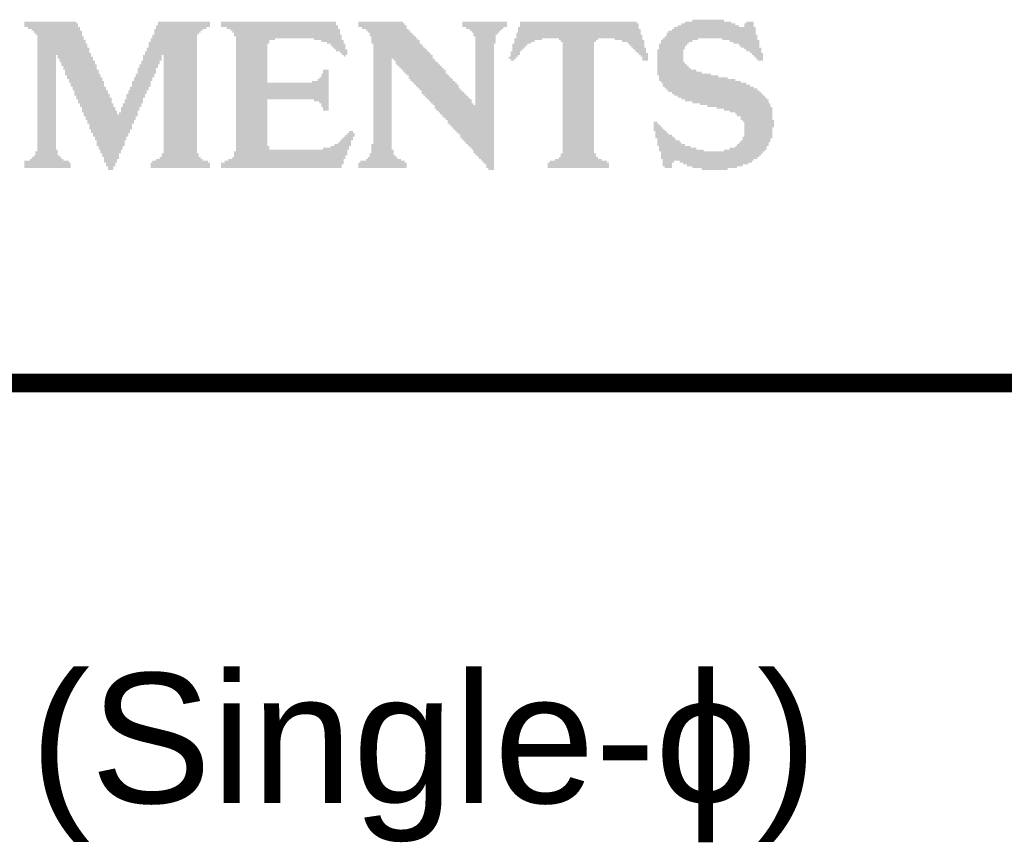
# Model space of a CAD drawing. Header units: inches. Extents: x -0.5 to 14.5, y -1.3 to 8.2.
# Tile 188 of 196: x 12.975 to 13.505, y 0.12 to 0.566. Entities that reach past the tile are written whole.
import ezdxf

# ---------------------------------------------------------------- set-up
doc = ezdxf.new("R2010")
doc.units = ezdxf.units.IN
doc.header["$MEASUREMENT"] = 0
doc.layers.add('M9 Title Sheet', color=56, linetype='Continuous')
doc.styles.add('Arial', font='txt', dxfattribs={"height": 0.2})

msp = doc.modelspace()

# ---------------------------------------------------------------- hatches: boundary and pattern name
at = {"layer": 'M9 Title Sheet'}
for points in [[(13.0775, 0.56425), (13.0775, 0.56325), (13.0775, 0.56225), (13.0755, 0.56225), (13.0755, 0.56125), (13.0735, 0.56125), (13.0735, 0.56025), (13.0725, 0.56025), (13.0725, 0.55925), (13.0715, 0.55925), (13.0715, 0.55825), (13.0705, 0.55825), (13.0705, 0.55725), (13.0705, 0.55625), (13.0705, 0.55525), (13.0705, 0.55425), (13.0705, 0.55325), (13.0705, 0.55225), (13.0705, 0.55125), (13.0705, 0.55025), (13.0705, 0.54925), (13.0705, 0.54825), (13.0705, 0.54725), (13.0705, 0.54625), (13.0705, 0.54525), (13.0705, 0.54425), (13.0705, 0.54325), (13.0705, 0.54225), (13.0705, 0.54125), (13.0705, 0.54025), (13.0705, 0.53925), (13.0705, 0.53825), (13.0705, 0.53725), (13.0705, 0.53625), (13.0705, 0.53525), (13.0705, 0.53425), (13.0705, 0.53325), (13.0705, 0.53225), (13.0705, 0.53125), (13.0705, 0.53025), (13.0705, 0.52925), (13.0705, 0.52825), (13.0705, 0.52725), (13.0705, 0.52625), (13.0705, 0.52525), (13.0705, 0.52425), (13.0705, 0.52325), (13.0705, 0.52225), (13.0705, 0.52125), (13.0705, 0.52025), (13.0705, 0.51925), (13.0705, 0.51825), (13.0705, 0.51725), (13.0705, 0.51625), (13.0705, 0.51525), (13.0705, 0.51425), (13.0705, 0.51325), (13.0705, 0.51225), (13.0705, 0.51125), (13.0705, 0.51025), (13.0705, 0.50925), (13.0705, 0.50825), (13.0705, 0.50725), (13.0705, 0.50625), (13.0705, 0.50525), (13.0705, 0.50425), (13.0705, 0.50325), (13.0705, 0.50225), (13.0705, 0.50125), (13.0705, 0.50025), (13.0705, 0.49925), (13.0705, 0.49825), (13.0705, 0.49725), (13.0705, 0.49625), (13.0705, 0.49525), (13.0705, 0.49425), (13.0715, 0.49425), (13.0715, 0.49325), (13.0715, 0.49225), (13.0725, 0.49225), (13.0725, 0.49125), (13.0735, 0.49125), (13.0735, 0.49025), (13.0765, 0.49025), (13.0765, 0.48925), (13.0775, 0.48925), (13.0775, 0.48825), (13.0775, 0.48725), (13.0775, 0.48625), (13.0455, 0.48625), (13.0455, 0.48725), (13.0455, 0.48825), (13.0455, 0.48925), (13.0465, 0.48925), (13.0465, 0.49025), (13.0485, 0.49025), (13.0485, 0.49125), (13.0505, 0.49125), (13.0505, 0.49225), (13.0515, 0.49225), (13.0515, 0.49325), (13.0515, 0.49425), (13.0525, 0.49425), (13.0525, 0.49525), (13.0525, 0.49625), (13.0525, 0.49725), (13.0525, 0.49825), (13.0525, 0.49925), (13.0525, 0.50025), (13.0525, 0.50125), (13.0525, 0.50225), (13.0525, 0.50325), (13.0525, 0.50425), (13.0525, 0.50525), (13.0525, 0.50625), (13.0525, 0.50725), (13.0525, 0.50825), (13.0525, 0.50925), (13.0525, 0.51025), (13.0525, 0.51125), (13.0525, 0.51225), (13.0525, 0.51325), (13.0525, 0.51425), (13.0525, 0.51525), (13.0525, 0.51625), (13.0525, 0.51725), (13.0525, 0.51825), (13.0525, 0.51925), (13.0525, 0.52025), (13.0525, 0.52125), (13.0525, 0.52225), (13.0525, 0.52325), (13.0525, 0.52425), (13.0525, 0.52525), (13.0525, 0.52625), (13.0525, 0.52725), (13.0525, 0.52825), (13.0525, 0.52925), (13.0525, 0.53025), (13.0525, 0.53125), (13.0525, 0.53225), (13.0525, 0.53325), (13.0525, 0.53425), (13.0525, 0.53525), (13.0525, 0.53625), (13.0525, 0.53725), (13.0525, 0.53825), (13.0525, 0.53925), (13.0525, 0.54025), (13.0525, 0.54125), (13.0525, 0.54225), (13.0525, 0.54325), (13.0525, 0.54425), (13.0525, 0.54525), (13.0525, 0.54625), (13.0525, 0.54725), (13.0515, 0.54725), (13.0515, 0.54625), (13.0515, 0.54525), (13.0515, 0.54425), (13.0505, 0.54425), (13.0505, 0.54325), (13.0505, 0.54225), (13.0495, 0.54225), (13.0495, 0.54125), (13.0495, 0.54025), (13.0485, 0.54025), (13.0485, 0.53925), (13.0485, 0.53825), (13.0485, 0.53725), (13.0475, 0.53725), (13.0475, 0.53625), (13.0475, 0.53525), (13.0465, 0.53525), (13.0465, 0.53425), (13.0465, 0.53325), (13.0455, 0.53325), (13.0455, 0.53225), (13.0455, 0.53125), (13.0455, 0.53025), (13.0445, 0.53025), (13.0445, 0.52925), (13.0445, 0.52825), (13.0435, 0.52825), (13.0435, 0.52725), (13.0435, 0.52625), (13.0425, 0.52625), (13.0425, 0.52525), (13.0425, 0.52425), (13.0415, 0.52425), (13.0415, 0.52325), (13.0415, 0.52225), (13.0415, 0.52125), (13.0405, 0.52125), (13.0405, 0.52025), (13.0405, 0.51925), (13.0395, 0.51925), (13.0395, 0.51825), (13.0395, 0.51725), (13.0385, 0.51725), (13.0385, 0.51625), (13.0385, 0.51525), (13.0385, 0.51425), (13.0375, 0.51425), (13.0375, 0.51325), (13.0375, 0.51225), (13.0365, 0.51225), (13.0365, 0.51125), (13.0365, 0.51025), (13.0355, 0.51025), (13.0355, 0.50925), (13.0355, 0.50825), (13.0355, 0.50725), (13.0345, 0.50725), (13.0345, 0.50625), (13.0345, 0.50525), (13.0335, 0.50525), (13.0335, 0.50425), (13.0335, 0.50325), (13.0325, 0.50325), (13.0325, 0.50225), (13.0325, 0.50125), (13.0315, 0.50125), (13.0315, 0.50025), (13.0315, 0.49925), (13.0315, 0.49825), (13.0305, 0.49825), (13.0305, 0.49725), (13.0305, 0.49625), (13.0295, 0.49625), (13.0295, 0.49525), (13.0295, 0.49425), (13.0285, 0.49425), (13.0285, 0.49325), (13.0285, 0.49225), (13.0285, 0.49125), (13.0275, 0.49125), (13.0275, 0.49025), (13.0275, 0.48925), (13.0265, 0.48925), (13.0265, 0.48825), (13.0265, 0.48725), (13.0255, 0.48725), (13.0255, 0.48625), (13.0255, 0.48525), (13.0225, 0.48525), (13.0225, 0.48625), (13.0225, 0.48725), (13.0215, 0.48725), (13.0215, 0.48825), (13.0215, 0.48925), (13.0205, 0.48925), (13.0205, 0.49025), (13.0205, 0.49125), (13.0205, 0.49225), (13.0195, 0.49225), (13.0195, 0.49325), (13.0195, 0.49425), (13.0185, 0.49425), (13.0185, 0.49525), (13.0185, 0.49625), (13.0175, 0.49625), (13.0175, 0.49725), (13.0175, 0.49825), (13.0165, 0.49825), (13.0165, 0.49925), (13.0165, 0.50025), (13.0165, 0.50125), (13.0155, 0.50125), (13.0155, 0.50225), (13.0155, 0.50325), (13.0145, 0.50325), (13.0145, 0.50425), (13.0145, 0.50525), (13.0135, 0.50525), (13.0135, 0.50625), (13.0135, 0.50725), (13.0125, 0.50725), (13.0125, 0.50825), (13.0125, 0.50925), (13.0125, 0.51025), (13.0115, 0.51025), (13.0115, 0.51125), (13.0115, 0.51225), (13.0105, 0.51225), (13.0105, 0.51325), (13.0105, 0.51425), (13.0095, 0.51425), (13.0095, 0.51525), (13.0095, 0.51625), (13.0085, 0.51625), (13.0085, 0.51725), (13.0085, 0.51825), (13.0085, 0.51925), (13.0075, 0.51925), (13.0075, 0.52025), (13.0075, 0.52125), (13.0065, 0.52125), (13.0065, 0.52225), (13.0065, 0.52325), (13.0055, 0.52325), (13.0055, 0.52425), (13.0055, 0.52525), (13.0045, 0.52525), (13.0045, 0.52625), (13.0045, 0.52725), (13.0045, 0.52825), (13.0035, 0.52825), (13.0035, 0.52925), (13.0035, 0.53025), (13.0025, 0.53025), (13.0025, 0.53125), (13.0025, 0.53225), (13.0015, 0.53225), (13.0015, 0.53325), (13.0015, 0.53425), (13.0005, 0.53425), (13.0005, 0.53525), (13.0005, 0.53625), (12.9995, 0.53625), (12.9995, 0.53725), (12.9995, 0.53825), (12.9995, 0.53925), (12.9985, 0.53925), (12.9985, 0.54025), (12.9985, 0.54125), (12.9975, 0.54125), (12.9975, 0.54225), (12.9975, 0.54325), (12.9965, 0.54325), (12.9965, 0.54425), (12.9965, 0.54525), (12.9955, 0.54525), (12.9955, 0.54625), (12.9955, 0.54725), (12.9945, 0.54725), (12.9945, 0.54625), (12.9945, 0.54525), (12.9945, 0.54425), (12.9945, 0.54325), (12.9945, 0.54225), (12.9945, 0.54125), (12.9945, 0.54025), (12.9945, 0.53925), (12.9945, 0.53825), (12.9945, 0.53725), (12.9945, 0.53625), (12.9945, 0.53525), (12.9945, 0.53425), (12.9945, 0.53325), (12.9945, 0.53225), (12.9945, 0.53125), (12.9945, 0.53025), (12.9945, 0.52925), (12.9945, 0.52825), (12.9945, 0.52725), (12.9945, 0.52625), (12.9945, 0.52525), (12.9945, 0.52425), (12.9945, 0.52325), (12.9945, 0.52225), (12.9945, 0.52125), (12.9945, 0.52025), (12.9945, 0.51925), (12.9945, 0.51825), (12.9945, 0.51725), (12.9945, 0.51625), (12.9945, 0.51525), (12.9945, 0.51425), (12.9945, 0.51325), (12.9945, 0.51225), (12.9945, 0.51125), (12.9945, 0.51025), (12.9945, 0.50925), (12.9945, 0.50825), (12.9945, 0.50725), (12.9945, 0.50625), (12.9945, 0.50525), (12.9945, 0.50425), (12.9945, 0.50325), (12.9945, 0.50225), (12.9945, 0.50125), (12.9945, 0.50025), (12.9945, 0.49925), (12.9945, 0.49825), (12.9945, 0.49725), (12.9945, 0.49625), (12.9955, 0.49625), (12.9955, 0.49525), (12.9955, 0.49425), (12.9955, 0.49325), (12.9965, 0.49325), (12.9965, 0.49225), (12.9975, 0.49225), (12.9975, 0.49125), (12.9985, 0.49125), (12.9985, 0.49025), (13.0015, 0.49025), (13.0015, 0.48925), (13.0025, 0.48925), (13.0025, 0.48825), (13.0025, 0.48725), (13.0025, 0.48625), (12.9775, 0.48625), (12.9775, 0.48725), (12.9775, 0.48825), (12.9775, 0.48925), (12.9775, 0.49025), (12.9805, 0.49025), (12.9805, 0.49125), (12.9815, 0.49125), (12.9815, 0.49225), (12.9825, 0.49225), (12.9825, 0.49325), (12.9835, 0.49325), (12.9835, 0.49425), (12.9835, 0.49525), (12.9845, 0.49525), (12.9845, 0.49625), (12.9845, 0.49725), (12.9845, 0.49825), (12.9845, 0.49925), (12.9845, 0.50025), (12.9845, 0.50125), (12.9845, 0.50225), (12.9845, 0.50325), (12.9845, 0.50425), (12.9845, 0.50525), (12.9845, 0.50625), (12.9845, 0.50725), (12.9845, 0.50825), (12.9845, 0.50925), (12.9845, 0.51025), (12.9845, 0.51125), (12.9845, 0.51225), (12.9845, 0.51325), (12.9845, 0.51425), (12.9845, 0.51525), (12.9845, 0.51625), (12.9845, 0.51725), (12.9845, 0.51825), (12.9845, 0.51925), (12.9845, 0.52025), (12.9845, 0.52125), (12.9845, 0.52225), (12.9845, 0.52325), (12.9845, 0.52425), (12.9845, 0.52525), (12.9845, 0.52625), (12.9845, 0.52725), (12.9845, 0.52825), (12.9845, 0.52925), (12.9845, 0.53025), (12.9845, 0.53125), (12.9845, 0.53225), (12.9845, 0.53325), (12.9845, 0.53425), (12.9845, 0.53525), (12.9845, 0.53625), (12.9845, 0.53725), (12.9845, 0.53825), (12.9845, 0.53925), (12.9845, 0.54025), (12.9845, 0.54125), (12.9845, 0.54225), (12.9845, 0.54325), (12.9845, 0.54425), (12.9845, 0.54525), (12.9845, 0.54625), (12.9845, 0.54725), (12.9845, 0.54825), (12.9845, 0.54925), (12.9845, 0.55025), (12.9845, 0.55125), (12.9845, 0.55225), (12.9845, 0.55325), (12.9845, 0.55425), (12.9845, 0.55525), (12.9845, 0.55625), (12.9845, 0.55725), (12.9845, 0.55825), (12.9835, 0.55825), (12.9835, 0.55925), (12.9825, 0.55925), (12.9825, 0.56025), (12.9815, 0.56025), (12.9815, 0.56125), (12.9795, 0.56125), (12.9795, 0.56225), (12.9775, 0.56225), (12.9775, 0.56325), (12.9775, 0.56425), (12.9775, 0.56525), (13.0055, 0.56525), (13.0055, 0.56425), (13.0065, 0.56425), (13.0065, 0.56325), (13.0065, 0.56225), (13.0075, 0.56225), (13.0075, 0.56125), (13.0075, 0.56025), (13.0085, 0.56025), (13.0085, 0.55925), (13.0085, 0.55825), (13.0085, 0.55725), (13.0095, 0.55725), (13.0095, 0.55625), (13.0095, 0.55525), (13.0105, 0.55525), (13.0105, 0.55425), (13.0105, 0.55325), (13.0115, 0.55325), (13.0115, 0.55225), (13.0115, 0.55125), (13.0125, 0.55125), (13.0125, 0.55025), (13.0125, 0.54925), (13.0125, 0.54825), (13.0135, 0.54825), (13.0135, 0.54725), (13.0135, 0.54625), (13.0145, 0.54625), (13.0145, 0.54525), (13.0145, 0.54425), (13.0155, 0.54425), (13.0155, 0.54325), (13.0155, 0.54225), (13.0165, 0.54225), (13.0165, 0.54125), (13.0165, 0.54025), (13.0165, 0.53925), (13.0175, 0.53925), (13.0175, 0.53825), (13.0175, 0.53725), (13.0185, 0.53725), (13.0185, 0.53625), (13.0185, 0.53525), (13.0195, 0.53525), (13.0195, 0.53425), (13.0195, 0.53325), (13.0205, 0.53325), (13.0205, 0.53225), (13.0205, 0.53125), (13.0205, 0.53025), (13.0215, 0.53025), (13.0215, 0.52925), (13.0215, 0.52825), (13.0225, 0.52825), (13.0225, 0.52725), (13.0225, 0.52625), (13.0235, 0.52625), (13.0235, 0.52525), (13.0235, 0.52425), (13.0245, 0.52425), (13.0245, 0.52325), (13.0245, 0.52225), (13.0245, 0.52125), (13.0255, 0.52125), (13.0255, 0.52025), (13.0255, 0.51925), (13.0265, 0.51925), (13.0265, 0.51825), (13.0265, 0.51725), (13.0275, 0.51725), (13.0275, 0.51625), (13.0275, 0.51525), (13.0285, 0.51525), (13.0285, 0.51625), (13.0295, 0.51625), (13.0295, 0.51725), (13.0295, 0.51825), (13.0295, 0.51925), (13.0305, 0.51925), (13.0305, 0.52025), (13.0305, 0.52125), (13.0315, 0.52125), (13.0315, 0.52225), (13.0315, 0.52325), (13.0325, 0.52325), (13.0325, 0.52425), (13.0325, 0.52525), (13.0325, 0.52625), (13.0335, 0.52625), (13.0335, 0.52725), (13.0335, 0.52825), (13.0345, 0.52825), (13.0345, 0.52925), (13.0345, 0.53025), (13.0355, 0.53025), (13.0355, 0.53125), (13.0355, 0.53225), (13.0355, 0.53325), (13.0365, 0.53325), (13.0365, 0.53425), (13.0365, 0.53525), (13.0375, 0.53525), (13.0375, 0.53625), (13.0375, 0.53725), (13.0385, 0.53725), (13.0385, 0.53825), (13.0385, 0.53925), (13.0385, 0.54025), (13.0395, 0.54025), (13.0395, 0.54125), (13.0395, 0.54225), (13.0405, 0.54225), (13.0405, 0.54325), (13.0405, 0.54425), (13.0415, 0.54425), (13.0415, 0.54525), (13.0415, 0.54625), (13.0415, 0.54725), (13.0425, 0.54725), (13.0425, 0.54825), (13.0425, 0.54925), (13.0435, 0.54925), (13.0435, 0.55025), (13.0435, 0.55125), (13.0445, 0.55125), (13.0445, 0.55225), (13.0445, 0.55325), (13.0445, 0.55425), (13.0455, 0.55425), (13.0455, 0.55525), (13.0455, 0.55625), (13.0465, 0.55625), (13.0465, 0.55725), (13.0465, 0.55825), (13.0475, 0.55825), (13.0475, 0.55925), (13.0475, 0.56025), (13.0475, 0.56125), (13.0485, 0.56125), (13.0485, 0.56225), (13.0485, 0.56325), (13.0495, 0.56325), (13.0495, 0.56425), (13.0495, 0.56525), (13.0775, 0.56525)], [(13.1455, 0.56425), (13.1455, 0.56325), (13.1465, 0.56325), (13.1465, 0.56225), (13.1465, 0.56125), (13.1475, 0.56125), (13.1475, 0.56025), (13.1475, 0.55925), (13.1475, 0.55825), (13.1485, 0.55825), (13.1485, 0.55725), (13.1485, 0.55625), (13.1485, 0.55525), (13.1495, 0.55525), (13.1495, 0.55425), (13.1495, 0.55325), (13.1505, 0.55325), (13.1505, 0.55225), (13.1505, 0.55125), (13.1505, 0.55025), (13.1515, 0.55025), (13.1515, 0.54925), (13.1515, 0.54825), (13.1515, 0.54725), (13.1505, 0.54725), (13.1505, 0.54625), (13.1495, 0.54625), (13.1495, 0.54725), (13.1485, 0.54725), (13.1485, 0.54825), (13.1475, 0.54825), (13.1475, 0.54925), (13.1455, 0.54925), (13.1455, 0.55025), (13.1445, 0.55025), (13.1445, 0.55125), (13.1435, 0.55125), (13.1435, 0.55225), (13.1425, 0.55225), (13.1425, 0.55325), (13.1405, 0.55325), (13.1405, 0.55425), (13.1375, 0.55425), (13.1375, 0.55525), (13.1335, 0.55525), (13.1335, 0.55625), (13.1125, 0.55625), (13.1125, 0.55525), (13.1095, 0.55525), (13.1095, 0.55425), (13.1095, 0.55325), (13.1085, 0.55325), (13.1085, 0.55225), (13.1085, 0.55125), (13.1085, 0.55025), (13.1085, 0.54925), (13.1085, 0.54825), (13.1085, 0.54725), (13.1085, 0.54625), (13.1085, 0.54525), (13.1085, 0.54425), (13.1085, 0.54325), (13.1085, 0.54225), (13.1085, 0.54125), (13.1085, 0.54025), (13.1085, 0.53925), (13.1085, 0.53825), (13.1085, 0.53725), (13.1085, 0.53625), (13.1085, 0.53525), (13.1085, 0.53425), (13.1085, 0.53325), (13.1085, 0.53225), (13.1325, 0.53225), (13.1325, 0.53325), (13.1355, 0.53325), (13.1355, 0.53425), (13.1365, 0.53425), (13.1365, 0.53525), (13.1375, 0.53525), (13.1375, 0.53625), (13.1375, 0.53725), (13.1385, 0.53725), (13.1385, 0.53825), (13.1385, 0.53925), (13.1415, 0.53925), (13.1415, 0.53825), (13.1415, 0.53725), (13.1415, 0.53625), (13.1415, 0.53525), (13.1415, 0.53425), (13.1415, 0.53325), (13.1415, 0.53225), (13.1415, 0.53125), (13.1415, 0.53025), (13.1415, 0.52925), (13.1415, 0.52825), (13.1415, 0.52725), (13.1415, 0.52625), (13.1415, 0.52525), (13.1415, 0.52425), (13.1415, 0.52325), (13.1415, 0.52225), (13.1415, 0.52125), (13.1415, 0.52025), (13.1415, 0.51925), (13.1415, 0.51825), (13.1415, 0.51725), (13.1385, 0.51725), (13.1385, 0.51825), (13.1385, 0.51925), (13.1375, 0.51925), (13.1375, 0.52025), (13.1375, 0.52125), (13.1365, 0.52125), (13.1365, 0.52225), (13.1335, 0.52225), (13.1335, 0.52325), (13.1085, 0.52325), (13.1085, 0.52225), (13.1085, 0.52125), (13.1085, 0.52025), (13.1085, 0.51925), (13.1085, 0.51825), (13.1085, 0.51725), (13.1085, 0.51625), (13.1085, 0.51525), (13.1085, 0.51425), (13.1085, 0.51325), (13.1085, 0.51225), (13.1085, 0.51125), (13.1085, 0.51025), (13.1085, 0.50925), (13.1085, 0.50825), (13.1085, 0.50725), (13.1085, 0.50625), (13.1085, 0.50525), (13.1085, 0.50425), (13.1085, 0.50325), (13.1085, 0.50225), (13.1085, 0.50125), (13.1085, 0.50025), (13.1085, 0.49925), (13.1085, 0.49825), (13.1095, 0.49825), (13.1095, 0.49725), (13.1095, 0.49625), (13.1385, 0.49625), (13.1385, 0.49725), (13.1425, 0.49725), (13.1425, 0.49825), (13.1445, 0.49825), (13.1445, 0.49925), (13.1465, 0.49925), (13.1465, 0.50025), (13.1475, 0.50025), (13.1475, 0.50125), (13.1485, 0.50125), (13.1485, 0.50225), (13.1495, 0.50225), (13.1495, 0.50325), (13.1505, 0.50325), (13.1505, 0.50425), (13.1515, 0.50425), (13.1515, 0.50525), (13.1525, 0.50525), (13.1525, 0.50625), (13.1545, 0.50625), (13.1545, 0.50525), (13.1555, 0.50525), (13.1555, 0.50425), (13.1555, 0.50325), (13.1545, 0.50325), (13.1545, 0.50225), (13.1545, 0.50125), (13.1535, 0.50125), (13.1535, 0.50025), (13.1535, 0.49925), (13.1535, 0.49825), (13.1525, 0.49825), (13.1525, 0.49725), (13.1525, 0.49625), (13.1515, 0.49625), (13.1515, 0.49525), (13.1515, 0.49425), (13.1515, 0.49325), (13.1505, 0.49325), (13.1505, 0.49225), (13.1505, 0.49125), (13.1495, 0.49125), (13.1495, 0.49025), (13.1495, 0.48925), (13.1495, 0.48825), (13.1485, 0.48825), (13.1485, 0.48725), (13.1485, 0.48625), (13.0835, 0.48625), (13.0835, 0.48725), (13.0835, 0.48825), (13.0835, 0.48925), (13.0855, 0.48925), (13.0855, 0.49025), (13.0875, 0.49025), (13.0875, 0.49125), (13.0895, 0.49125), (13.0895, 0.49225), (13.0905, 0.49225), (13.0905, 0.49325), (13.0905, 0.49425), (13.0905, 0.49525), (13.0915, 0.49525), (13.0915, 0.49625), (13.0915, 0.49725), (13.0915, 0.49825), (13.0915, 0.49925), (13.0915, 0.50025), (13.0915, 0.50125), (13.0915, 0.50225), (13.0915, 0.50325), (13.0915, 0.50425), (13.0915, 0.50525), (13.0915, 0.50625), (13.0915, 0.50725), (13.0915, 0.50825), (13.0915, 0.50925), (13.0915, 0.51025), (13.0915, 0.51125), (13.0915, 0.51225), (13.0915, 0.51325), (13.0915, 0.51425), (13.0915, 0.51525), (13.0915, 0.51625), (13.0915, 0.51725), (13.0915, 0.51825), (13.0915, 0.51925), (13.0915, 0.52025), (13.0915, 0.52125), (13.0915, 0.52225), (13.0915, 0.52325), (13.0915, 0.52425), (13.0915, 0.52525), (13.0915, 0.52625), (13.0915, 0.52725), (13.0915, 0.52825), (13.0915, 0.52925), (13.0915, 0.53025), (13.0915, 0.53125), (13.0915, 0.53225), (13.0915, 0.53325), (13.0915, 0.53425), (13.0915, 0.53525), (13.0915, 0.53625), (13.0915, 0.53725), (13.0915, 0.53825), (13.0915, 0.53925), (13.0915, 0.54025), (13.0915, 0.54125), (13.0915, 0.54225), (13.0915, 0.54325), (13.0915, 0.54425), (13.0915, 0.54525), (13.0915, 0.54625), (13.0915, 0.54725), (13.0915, 0.54825), (13.0915, 0.54925), (13.0915, 0.55025), (13.0915, 0.55125), (13.0915, 0.55225), (13.0915, 0.55325), (13.0915, 0.55425), (13.0915, 0.55525), (13.0915, 0.55625), (13.0915, 0.55725), (13.0905, 0.55725), (13.0905, 0.55825), (13.0905, 0.55925), (13.0895, 0.55925), (13.0895, 0.56025), (13.0885, 0.56025), (13.0885, 0.56125), (13.0865, 0.56125), (13.0865, 0.56225), (13.0835, 0.56225), (13.0835, 0.56325), (13.0835, 0.56425), (13.0835, 0.56525), (13.1455, 0.56525)], [(13.2375, 0.56425), (13.2375, 0.56325), (13.2375, 0.56225), (13.2355, 0.56225), (13.2355, 0.56125), (13.2345, 0.56125), (13.2345, 0.56025), (13.2335, 0.56025), (13.2335, 0.55925), (13.2325, 0.55925), (13.2325, 0.55825), (13.2315, 0.55825), (13.2315, 0.55725), (13.2315, 0.55625), (13.2315, 0.55525), (13.2315, 0.55425), (13.2315, 0.55325), (13.2305, 0.55325), (13.2305, 0.55225), (13.2305, 0.55125), (13.2305, 0.55025), (13.2305, 0.54925), (13.2305, 0.54825), (13.2305, 0.54725), (13.2305, 0.54625), (13.2305, 0.54525), (13.2305, 0.54425), (13.2305, 0.54325), (13.2305, 0.54225), (13.2305, 0.54125), (13.2305, 0.54025), (13.2305, 0.53925), (13.2305, 0.53825), (13.2305, 0.53725), (13.2305, 0.53625), (13.2305, 0.53525), (13.2305, 0.53425), (13.2305, 0.53325), (13.2305, 0.53225), (13.2305, 0.53125), (13.2305, 0.53025), (13.2305, 0.52925), (13.2305, 0.52825), (13.2305, 0.52725), (13.2305, 0.52625), (13.2305, 0.52525), (13.2305, 0.52425), (13.2305, 0.52325), (13.2305, 0.52225), (13.2305, 0.52125), (13.2305, 0.52025), (13.2305, 0.51925), (13.2305, 0.51825), (13.2305, 0.51725), (13.2305, 0.51625), (13.2305, 0.51525), (13.2305, 0.51425), (13.2305, 0.51325), (13.2305, 0.51225), (13.2305, 0.51125), (13.2305, 0.51025), (13.2305, 0.50925), (13.2305, 0.50825), (13.2305, 0.50725), (13.2305, 0.50625), (13.2305, 0.50525), (13.2305, 0.50425), (13.2305, 0.50325), (13.2305, 0.50225), (13.2305, 0.50125), (13.2305, 0.50025), (13.2305, 0.49925), (13.2305, 0.49825), (13.2305, 0.49725), (13.2305, 0.49625), (13.2305, 0.49525), (13.2305, 0.49425), (13.2305, 0.49325), (13.2305, 0.49225), (13.2305, 0.49125), (13.2305, 0.49025), (13.2305, 0.48925), (13.2305, 0.48825), (13.2305, 0.48725), (13.2305, 0.48625), (13.2305, 0.48525), (13.2275, 0.48525), (13.2275, 0.48625), (13.2265, 0.48625), (13.2265, 0.48725), (13.2265, 0.48825), (13.2255, 0.48825), (13.2255, 0.48925), (13.2245, 0.48925), (13.2245, 0.49025), (13.2235, 0.49025), (13.2235, 0.49125), (13.2225, 0.49125), (13.2225, 0.49225), (13.2215, 0.49225), (13.2215, 0.49325), (13.2205, 0.49325), (13.2205, 0.49425), (13.2195, 0.49425), (13.2195, 0.49525), (13.2195, 0.49625), (13.2185, 0.49625), (13.2185, 0.49725), (13.2175, 0.49725), (13.2175, 0.49825), (13.2165, 0.49825), (13.2165, 0.49925), (13.2155, 0.49925), (13.2155, 0.50025), (13.2145, 0.50025), (13.2145, 0.50125), (13.2135, 0.50125), (13.2135, 0.50225), (13.2125, 0.50225), (13.2125, 0.50325), (13.2125, 0.50425), (13.2115, 0.50425), (13.2115, 0.50525), (13.2105, 0.50525), (13.2105, 0.50625), (13.2095, 0.50625), (13.2095, 0.50725), (13.2085, 0.50725), (13.2085, 0.50825), (13.2075, 0.50825), (13.2075, 0.50925), (13.2065, 0.50925), (13.2065, 0.51025), (13.2055, 0.51025), (13.2055, 0.51125), (13.2055, 0.51225), (13.2045, 0.51225), (13.2045, 0.51325), (13.2035, 0.51325), (13.2035, 0.51425), (13.2025, 0.51425), (13.2025, 0.51525), (13.2015, 0.51525), (13.2015, 0.51625), (13.2005, 0.51625), (13.2005, 0.51725), (13.1995, 0.51725), (13.1995, 0.51825), (13.1985, 0.51825), (13.1985, 0.51925), (13.1985, 0.52025), (13.1975, 0.52025), (13.1975, 0.52125), (13.1965, 0.52125), (13.1965, 0.52225), (13.1955, 0.52225), (13.1955, 0.52325), (13.1945, 0.52325), (13.1945, 0.52425), (13.1935, 0.52425), (13.1935, 0.52525), (13.1925, 0.52525), (13.1925, 0.52625), (13.1915, 0.52625), (13.1915, 0.52725), (13.1915, 0.52825), (13.1905, 0.52825), (13.1905, 0.52925), (13.1895, 0.52925), (13.1895, 0.53025), (13.1885, 0.53025), (13.1885, 0.53125), (13.1875, 0.53125), (13.1875, 0.53225), (13.1865, 0.53225), (13.1865, 0.53325), (13.1855, 0.53325), (13.1855, 0.53425), (13.1845, 0.53425), (13.1845, 0.53525), (13.1845, 0.53625), (13.1835, 0.53625), (13.1835, 0.53725), (13.1825, 0.53725), (13.1825, 0.53825), (13.1815, 0.53825), (13.1815, 0.53925), (13.1805, 0.53925), (13.1805, 0.54025), (13.1795, 0.54025), (13.1795, 0.54125), (13.1785, 0.54125), (13.1785, 0.54225), (13.1775, 0.54225), (13.1775, 0.54325), (13.1775, 0.54425), (13.1765, 0.54425), (13.1765, 0.54525), (13.1755, 0.54525), (13.1755, 0.54425), (13.1755, 0.54325), (13.1755, 0.54225), (13.1755, 0.54125), (13.1755, 0.54025), (13.1755, 0.53925), (13.1755, 0.53825), (13.1755, 0.53725), (13.1755, 0.53625), (13.1755, 0.53525), (13.1755, 0.53425), (13.1755, 0.53325), (13.1755, 0.53225), (13.1755, 0.53125), (13.1755, 0.53025), (13.1755, 0.52925), (13.1755, 0.52825), (13.1755, 0.52725), (13.1755, 0.52625), (13.1755, 0.52525), (13.1755, 0.52425), (13.1755, 0.52325), (13.1755, 0.52225), (13.1755, 0.52125), (13.1755, 0.52025), (13.1755, 0.51925), (13.1755, 0.51825), (13.1755, 0.51725), (13.1755, 0.51625), (13.1755, 0.51525), (13.1755, 0.51425), (13.1755, 0.51325), (13.1755, 0.51225), (13.1755, 0.51125), (13.1755, 0.51025), (13.1755, 0.50925), (13.1755, 0.50825), (13.1755, 0.50725), (13.1755, 0.50625), (13.1755, 0.50525), (13.1755, 0.50425), (13.1755, 0.50325), (13.1755, 0.50225), (13.1755, 0.50125), (13.1755, 0.50025), (13.1755, 0.49925), (13.1755, 0.49825), (13.1755, 0.49725), (13.1755, 0.49625), (13.1765, 0.49625), (13.1765, 0.49525), (13.1765, 0.49425), (13.1765, 0.49325), (13.1775, 0.49325), (13.1775, 0.49225), (13.1785, 0.49225), (13.1785, 0.49125), (13.1805, 0.49125), (13.1805, 0.49025), (13.1825, 0.49025), (13.1825, 0.48925), (13.1835, 0.48925), (13.1835, 0.48825), (13.1835, 0.48725), (13.1835, 0.48625), (13.1575, 0.48625), (13.1575, 0.48725), (13.1575, 0.48825), (13.1575, 0.48925), (13.1585, 0.48925), (13.1585, 0.49025), (13.1615, 0.49025), (13.1615, 0.49125), (13.1625, 0.49125), (13.1625, 0.49225), (13.1635, 0.49225), (13.1635, 0.49325), (13.1635, 0.49425), (13.1645, 0.49425), (13.1645, 0.49525), (13.1645, 0.49625), (13.1645, 0.49725), (13.1645, 0.49825), (13.1645, 0.49925), (13.1655, 0.49925), (13.1655, 0.50025), (13.1655, 0.50125), (13.1655, 0.50225), (13.1655, 0.50325), (13.1655, 0.50425), (13.1655, 0.50525), (13.1655, 0.50625), (13.1655, 0.50725), (13.1655, 0.50825), (13.1655, 0.50925), (13.1655, 0.51025), (13.1655, 0.51125), (13.1655, 0.51225), (13.1655, 0.51325), (13.1655, 0.51425), (13.1655, 0.51525), (13.1655, 0.51625), (13.1655, 0.51725), (13.1655, 0.51825), (13.1655, 0.51925), (13.1655, 0.52025), (13.1655, 0.52125), (13.1655, 0.52225), (13.1655, 0.52325), (13.1655, 0.52425), (13.1655, 0.52525), (13.1655, 0.52625), (13.1655, 0.52725), (13.1655, 0.52825), (13.1655, 0.52925), (13.1655, 0.53025), (13.1655, 0.53125), (13.1655, 0.53225), (13.1655, 0.53325), (13.1655, 0.53425), (13.1655, 0.53525), (13.1655, 0.53625), (13.1655, 0.53725), (13.1655, 0.53825), (13.1655, 0.53925), (13.1655, 0.54025), (13.1655, 0.54125), (13.1655, 0.54225), (13.1655, 0.54325), (13.1655, 0.54425), (13.1655, 0.54525), (13.1655, 0.54625), (13.1655, 0.54725), (13.1655, 0.54825), (13.1655, 0.54925), (13.1655, 0.55025), (13.1655, 0.55125), (13.1655, 0.55225), (13.1655, 0.55325), (13.1645, 0.55325), (13.1645, 0.55425), (13.1645, 0.55525), (13.1645, 0.55625), (13.1645, 0.55725), (13.1635, 0.55725), (13.1635, 0.55825), (13.1635, 0.55925), (13.1625, 0.55925), (13.1625, 0.56025), (13.1615, 0.56025), (13.1615, 0.56125), (13.1595, 0.56125), (13.1595, 0.56225), (13.1575, 0.56225), (13.1575, 0.56325), (13.1575, 0.56425), (13.1575, 0.56525), (13.1815, 0.56525), (13.1815, 0.56425), (13.1825, 0.56425), (13.1825, 0.56325), (13.1835, 0.56325), (13.1835, 0.56225), (13.1835, 0.56125), (13.1845, 0.56125), (13.1845, 0.56025), (13.1855, 0.56025), (13.1855, 0.55925), (13.1865, 0.55925), (13.1865, 0.55825), (13.1875, 0.55825), (13.1875, 0.55725), (13.1885, 0.55725), (13.1885, 0.55625), (13.1895, 0.55625), (13.1895, 0.55525), (13.1905, 0.55525), (13.1905, 0.55425), (13.1905, 0.55325), (13.1915, 0.55325), (13.1915, 0.55225), (13.1925, 0.55225), (13.1925, 0.55125), (13.1935, 0.55125), (13.1935, 0.55025), (13.1945, 0.55025), (13.1945, 0.54925), (13.1955, 0.54925), (13.1955, 0.54825), (13.1965, 0.54825), (13.1965, 0.54725), (13.1975, 0.54725), (13.1975, 0.54625), (13.1975, 0.54525), (13.1985, 0.54525), (13.1985, 0.54425), (13.1995, 0.54425), (13.1995, 0.54325), (13.2005, 0.54325), (13.2005, 0.54225), (13.2015, 0.54225), (13.2015, 0.54125), (13.2025, 0.54125), (13.2025, 0.54025), (13.2035, 0.54025), (13.2035, 0.53925), (13.2045, 0.53925), (13.2045, 0.53825), (13.2045, 0.53725), (13.2055, 0.53725), (13.2055, 0.53625), (13.2065, 0.53625), (13.2065, 0.53525), (13.2075, 0.53525), (13.2075, 0.53425), (13.2085, 0.53425), (13.2085, 0.53325), (13.2095, 0.53325), (13.2095, 0.53225), (13.2105, 0.53225), (13.2105, 0.53125), (13.2115, 0.53125), (13.2115, 0.53025), (13.2115, 0.52925), (13.2125, 0.52925), (13.2125, 0.52825), (13.2135, 0.52825), (13.2135, 0.52725), (13.2145, 0.52725), (13.2145, 0.52625), (13.2155, 0.52625), (13.2155, 0.52525), (13.2165, 0.52525), (13.2165, 0.52425), (13.2175, 0.52425), (13.2175, 0.52325), (13.2185, 0.52325), (13.2185, 0.52225), (13.2185, 0.52125), (13.2195, 0.52125), (13.2195, 0.52025), (13.2205, 0.52025), (13.2205, 0.52125), (13.2205, 0.52225), (13.2205, 0.52325), (13.2205, 0.52425), (13.2205, 0.52525), (13.2205, 0.52625), (13.2205, 0.52725), (13.2205, 0.52825), (13.2205, 0.52925), (13.2205, 0.53025), (13.2205, 0.53125), (13.2205, 0.53225), (13.2205, 0.53325), (13.2205, 0.53425), (13.2205, 0.53525), (13.2205, 0.53625), (13.2205, 0.53725), (13.2205, 0.53825), (13.2205, 0.53925), (13.2205, 0.54025), (13.2205, 0.54125), (13.2205, 0.54225), (13.2205, 0.54325), (13.2205, 0.54425), (13.2205, 0.54525), (13.2205, 0.54625), (13.2205, 0.54725), (13.2205, 0.54825), (13.2205, 0.54925), (13.2205, 0.55025), (13.2205, 0.55125), (13.2205, 0.55225), (13.2205, 0.55325), (13.2205, 0.55425), (13.2205, 0.55525), (13.2205, 0.55625), (13.2205, 0.55725), (13.2195, 0.55725), (13.2195, 0.55825), (13.2195, 0.55925), (13.2185, 0.55925), (13.2185, 0.56025), (13.2175, 0.56025), (13.2175, 0.56125), (13.2155, 0.56125), (13.2155, 0.56225), (13.2135, 0.56225), (13.2135, 0.56325), (13.2135, 0.56425), (13.2135, 0.56525), (13.2375, 0.56525)], [(13.3075, 0.56425), (13.3085, 0.56425), (13.3085, 0.56325), (13.3085, 0.56225), (13.3085, 0.56125), (13.3095, 0.56125), (13.3095, 0.56025), (13.3095, 0.55925), (13.3095, 0.55825), (13.3105, 0.55825), (13.3105, 0.55725), (13.3105, 0.55625), (13.3105, 0.55525), (13.3115, 0.55525), (13.3115, 0.55425), (13.3115, 0.55325), (13.3115, 0.55225), (13.3115, 0.55125), (13.3125, 0.55125), (13.3125, 0.55025), (13.3125, 0.54925), (13.3125, 0.54825), (13.3135, 0.54825), (13.3135, 0.54725), (13.3135, 0.54625), (13.3135, 0.54525), (13.3135, 0.54425), (13.3105, 0.54425), (13.3105, 0.54525), (13.3105, 0.54625), (13.3095, 0.54625), (13.3095, 0.54725), (13.3085, 0.54725), (13.3085, 0.54825), (13.3075, 0.54825), (13.3075, 0.54925), (13.3065, 0.54925), (13.3065, 0.55025), (13.3055, 0.55025), (13.3055, 0.55125), (13.3045, 0.55125), (13.3045, 0.55225), (13.3035, 0.55225), (13.3035, 0.55325), (13.3025, 0.55325), (13.3025, 0.55425), (13.2995, 0.55425), (13.2995, 0.55525), (13.2955, 0.55525), (13.2955, 0.55625), (13.2865, 0.55625), (13.2865, 0.55525), (13.2855, 0.55525), (13.2855, 0.55425), (13.2845, 0.55425), (13.2845, 0.55325), (13.2845, 0.55225), (13.2845, 0.55125), (13.2845, 0.55025), (13.2845, 0.54925), (13.2845, 0.54825), (13.2845, 0.54725), (13.2845, 0.54625), (13.2845, 0.54525), (13.2845, 0.54425), (13.2845, 0.54325), (13.2845, 0.54225), (13.2845, 0.54125), (13.2845, 0.54025), (13.2845, 0.53925), (13.2845, 0.53825), (13.2845, 0.53725), (13.2845, 0.53625), (13.2845, 0.53525), (13.2845, 0.53425), (13.2845, 0.53325), (13.2845, 0.53225), (13.2845, 0.53125), (13.2845, 0.53025), (13.2845, 0.52925), (13.2845, 0.52825), (13.2845, 0.52725), (13.2845, 0.52625), (13.2845, 0.52525), (13.2845, 0.52425), (13.2845, 0.52325), (13.2845, 0.52225), (13.2845, 0.52125), (13.2845, 0.52025), (13.2845, 0.51925), (13.2845, 0.51825), (13.2845, 0.51725), (13.2845, 0.51625), (13.2845, 0.51525), (13.2845, 0.51425), (13.2845, 0.51325), (13.2845, 0.51225), (13.2845, 0.51125), (13.2845, 0.51025), (13.2845, 0.50925), (13.2845, 0.50825), (13.2845, 0.50725), (13.2845, 0.50625), (13.2845, 0.50525), (13.2845, 0.50425), (13.2845, 0.50325), (13.2845, 0.50225), (13.2845, 0.50125), (13.2845, 0.50025), (13.2845, 0.49925), (13.2845, 0.49825), (13.2845, 0.49725), (13.2845, 0.49625), (13.2845, 0.49525), (13.2845, 0.49425), (13.2855, 0.49425), (13.2855, 0.49325), (13.2855, 0.49225), (13.2865, 0.49225), (13.2865, 0.49125), (13.2885, 0.49125), (13.2885, 0.49025), (13.2915, 0.49025), (13.2915, 0.48925), (13.2925, 0.48925), (13.2925, 0.48825), (13.2925, 0.48725), (13.2925, 0.48625), (13.2595, 0.48625), (13.2595, 0.48725), (13.2595, 0.48825), (13.2595, 0.48925), (13.2605, 0.48925), (13.2605, 0.49025), (13.2635, 0.49025), (13.2635, 0.49125), (13.2655, 0.49125), (13.2655, 0.49225), (13.2665, 0.49225), (13.2665, 0.49325), (13.2665, 0.49425), (13.2675, 0.49425), (13.2675, 0.49525), (13.2675, 0.49625), (13.2675, 0.49725), (13.2675, 0.49825), (13.2675, 0.49925), (13.2675, 0.50025), (13.2675, 0.50125), (13.2675, 0.50225), (13.2675, 0.50325), (13.2675, 0.50425), (13.2675, 0.50525), (13.2675, 0.50625), (13.2675, 0.50725), (13.2675, 0.50825), (13.2675, 0.50925), (13.2675, 0.51025), (13.2675, 0.51125), (13.2675, 0.51225), (13.2675, 0.51325), (13.2675, 0.51425), (13.2675, 0.51525), (13.2675, 0.51625), (13.2675, 0.51725), (13.2675, 0.51825), (13.2675, 0.51925), (13.2675, 0.52025), (13.2675, 0.52125), (13.2675, 0.52225), (13.2675, 0.52325), (13.2675, 0.52425), (13.2675, 0.52525), (13.2675, 0.52625), (13.2675, 0.52725), (13.2675, 0.52825), (13.2675, 0.52925), (13.2675, 0.53025), (13.2675, 0.53125), (13.2675, 0.53225), (13.2675, 0.53325), (13.2675, 0.53425), (13.2675, 0.53525), (13.2675, 0.53625), (13.2675, 0.53725), (13.2675, 0.53825), (13.2675, 0.53925), (13.2675, 0.54025), (13.2675, 0.54125), (13.2675, 0.54225), (13.2675, 0.54325), (13.2675, 0.54425), (13.2675, 0.54525), (13.2675, 0.54625), (13.2675, 0.54725), (13.2675, 0.54825), (13.2675, 0.54925), (13.2675, 0.55025), (13.2675, 0.55125), (13.2675, 0.55225), (13.2675, 0.55325), (13.2675, 0.55425), (13.2665, 0.55425), (13.2665, 0.55525), (13.2655, 0.55525), (13.2655, 0.55625), (13.2565, 0.55625), (13.2565, 0.55525), (13.2525, 0.55525), (13.2525, 0.55425), (13.2505, 0.55425), (13.2505, 0.55325), (13.2485, 0.55325), (13.2485, 0.55225), (13.2475, 0.55225), (13.2475, 0.55125), (13.2465, 0.55125), (13.2465, 0.55025), (13.2455, 0.55025), (13.2455, 0.54925), (13.2445, 0.54925), (13.2445, 0.54825), (13.2445, 0.54725), (13.2435, 0.54725), (13.2435, 0.54625), (13.2425, 0.54625), (13.2425, 0.54525), (13.2415, 0.54525), (13.2415, 0.54425), (13.2395, 0.54425), (13.2395, 0.54525), (13.2385, 0.54525), (13.2385, 0.54625), (13.2395, 0.54625), (13.2395, 0.54725), (13.2395, 0.54825), (13.2395, 0.54925), (13.2405, 0.54925), (13.2405, 0.55025), (13.2405, 0.55125), (13.2405, 0.55225), (13.2405, 0.55325), (13.2415, 0.55325), (13.2415, 0.55425), (13.2415, 0.55525), (13.2415, 0.55625), (13.2425, 0.55625), (13.2425, 0.55725), (13.2425, 0.55825), (13.2425, 0.55925), (13.2435, 0.55925), (13.2435, 0.56025), (13.2435, 0.56125), (13.2435, 0.56225), (13.2445, 0.56225), (13.2445, 0.56325), (13.2445, 0.56425), (13.2445, 0.56525), (13.3075, 0.56525)], [(13.3545, 0.56525), (13.3585, 0.56525), (13.3585, 0.56425), (13.3605, 0.56425), (13.3605, 0.56325), (13.3625, 0.56325), (13.3625, 0.56225), (13.3655, 0.56225), (13.3655, 0.56325), (13.3655, 0.56425), (13.3665, 0.56425), (13.3665, 0.56525), (13.3705, 0.56525), (13.3705, 0.56425), (13.3705, 0.56325), (13.3705, 0.56225), (13.3715, 0.56225), (13.3715, 0.56125), (13.3715, 0.56025), (13.3715, 0.55925), (13.3715, 0.55825), (13.3725, 0.55825), (13.3725, 0.55725), (13.3725, 0.55625), (13.3725, 0.55525), (13.3735, 0.55525), (13.3735, 0.55425), (13.3735, 0.55325), (13.3735, 0.55225), (13.3735, 0.55125), (13.3745, 0.55125), (13.3745, 0.55025), (13.3745, 0.54925), (13.3745, 0.54825), (13.3755, 0.54825), (13.3755, 0.54725), (13.3755, 0.54625), (13.3755, 0.54525), (13.3755, 0.54425), (13.3725, 0.54425), (13.3725, 0.54525), (13.3715, 0.54525), (13.3715, 0.54625), (13.3705, 0.54625), (13.3705, 0.54725), (13.3695, 0.54725), (13.3695, 0.54825), (13.3685, 0.54825), (13.3685, 0.54925), (13.3665, 0.54925), (13.3665, 0.55025), (13.3655, 0.55025), (13.3655, 0.55125), (13.3635, 0.55125), (13.3635, 0.55225), (13.3625, 0.55225), (13.3625, 0.55325), (13.3595, 0.55325), (13.3595, 0.55425), (13.3575, 0.55425), (13.3575, 0.55525), (13.3535, 0.55525), (13.3535, 0.55625), (13.3405, 0.55625), (13.3405, 0.55525), (13.3375, 0.55525), (13.3375, 0.55425), (13.3355, 0.55425), (13.3355, 0.55325), (13.3345, 0.55325), (13.3345, 0.55225), (13.3335, 0.55225), (13.3335, 0.55125), (13.3335, 0.55025), (13.3325, 0.55025), (13.3325, 0.54925), (13.3325, 0.54825), (13.3325, 0.54725), (13.3325, 0.54625), (13.3325, 0.54525), (13.3325, 0.54425), (13.3325, 0.54325), (13.3335, 0.54325), (13.3335, 0.54225), (13.3345, 0.54225), (13.3345, 0.54125), (13.3355, 0.54125), (13.3355, 0.54025), (13.3365, 0.54025), (13.3365, 0.53925), (13.3395, 0.53925), (13.3395, 0.53825), (13.3425, 0.53825), (13.3425, 0.53725), (13.3475, 0.53725), (13.3475, 0.53625), (13.3515, 0.53625), (13.3515, 0.53525), (13.3565, 0.53525), (13.3565, 0.53425), (13.3605, 0.53425), (13.3605, 0.53325), (13.3635, 0.53325), (13.3635, 0.53225), (13.3665, 0.53225), (13.3665, 0.53125), (13.3685, 0.53125), (13.3685, 0.53025), (13.3705, 0.53025), (13.3705, 0.52925), (13.3725, 0.52925), (13.3725, 0.52825), (13.3735, 0.52825), (13.3735, 0.52725), (13.3745, 0.52725), (13.3745, 0.52625), (13.3755, 0.52625), (13.3755, 0.52525), (13.3765, 0.52525), (13.3765, 0.52425), (13.3775, 0.52425), (13.3775, 0.52325), (13.3785, 0.52325), (13.3785, 0.52225), (13.3785, 0.52125), (13.3795, 0.52125), (13.3795, 0.52025), (13.3795, 0.51925), (13.3805, 0.51925), (13.3805, 0.51825), (13.3805, 0.51725), (13.3805, 0.51625), (13.3805, 0.51525), (13.3805, 0.51425), (13.3805, 0.51325), (13.3805, 0.51225), (13.3815, 0.51225), (13.3815, 0.51125), (13.3815, 0.51025), (13.3815, 0.50925), (13.3815, 0.50825), (13.3805, 0.50825), (13.3805, 0.50725), (13.3805, 0.50625), (13.3805, 0.50525), (13.3805, 0.50425), (13.3805, 0.50325), (13.3805, 0.50225), (13.3795, 0.50225), (13.3795, 0.50125), (13.3795, 0.50025), (13.3785, 0.50025), (13.3785, 0.49925), (13.3785, 0.49825), (13.3775, 0.49825), (13.3775, 0.49725), (13.3775, 0.49625), (13.3765, 0.49625), (13.3765, 0.49525), (13.3755, 0.49525), (13.3755, 0.49425), (13.3745, 0.49425), (13.3745, 0.49325), (13.3735, 0.49325), (13.3735, 0.49225), (13.3725, 0.49225), (13.3725, 0.49125), (13.3705, 0.49125), (13.3705, 0.49025), (13.3695, 0.49025), (13.3695, 0.48925), (13.3675, 0.48925), (13.3675, 0.48825), (13.3645, 0.48825), (13.3645, 0.48725), (13.3615, 0.48725), (13.3615, 0.48625), (13.3565, 0.48625), (13.3565, 0.48525), (13.3425, 0.48525), (13.3425, 0.48625), (13.3375, 0.48625), (13.3375, 0.48725), (13.3345, 0.48725), (13.3345, 0.48825), (13.3325, 0.48825), (13.3325, 0.48925), (13.3305, 0.48925), (13.3305, 0.49025), (13.3275, 0.49025), (13.3275, 0.48925), (13.3265, 0.48925), (13.3265, 0.48825), (13.3265, 0.48725), (13.3265, 0.48625), (13.3225, 0.48625), (13.3225, 0.48725), (13.3215, 0.48725), (13.3215, 0.48825), (13.3215, 0.48925), (13.3215, 0.49025), (13.3215, 0.49125), (13.3205, 0.49125), (13.3205, 0.49225), (13.3205, 0.49325), (13.3205, 0.49425), (13.3205, 0.49525), (13.3195, 0.49525), (13.3195, 0.49625), (13.3195, 0.49725), (13.3195, 0.49825), (13.3185, 0.49825), (13.3185, 0.49925), (13.3185, 0.50025), (13.3185, 0.50125), (13.3185, 0.50225), (13.3175, 0.50225), (13.3175, 0.50325), (13.3175, 0.50425), (13.3175, 0.50525), (13.3175, 0.50625), (13.3165, 0.50625), (13.3165, 0.50725), (13.3165, 0.50825), (13.3165, 0.50925), (13.3165, 0.51025), (13.3165, 0.51125), (13.3185, 0.51125), (13.3185, 0.51025), (13.3195, 0.51025), (13.3195, 0.50925), (13.3205, 0.50925), (13.3205, 0.50825), (13.3215, 0.50825), (13.3215, 0.50725), (13.3225, 0.50725), (13.3225, 0.50625), (13.3235, 0.50625), (13.3235, 0.50525), (13.3245, 0.50525), (13.3245, 0.50425), (13.3265, 0.50425), (13.3265, 0.50325), (13.3275, 0.50325), (13.3275, 0.50225), (13.3285, 0.50225), (13.3285, 0.50125), (13.3305, 0.50125), (13.3305, 0.50025), (13.3315, 0.50025), (13.3315, 0.49925), (13.3335, 0.49925), (13.3335, 0.49825), (13.3365, 0.49825), (13.3365, 0.49725), (13.3395, 0.49725), (13.3395, 0.49625), (13.3435, 0.49625), (13.3435, 0.49525), (13.3545, 0.49525), (13.3545, 0.49625), (13.3575, 0.49625), (13.3575, 0.49725), (13.3605, 0.49725), (13.3605, 0.49825), (13.3615, 0.49825), (13.3615, 0.49925), (13.3625, 0.49925), (13.3625, 0.50025), (13.3635, 0.50025), (13.3635, 0.50125), (13.3645, 0.50125), (13.3645, 0.50225), (13.3645, 0.50325), (13.3655, 0.50325), (13.3655, 0.50425), (13.3655, 0.50525), (13.3655, 0.50625), (13.3655, 0.50725), (13.3655, 0.50825), (13.3655, 0.50925), (13.3655, 0.51025), (13.3655, 0.51125), (13.3645, 0.51125), (13.3645, 0.51225), (13.3635, 0.51225), (13.3635, 0.51325), (13.3635, 0.51425), (13.3615, 0.51425), (13.3615, 0.51525), (13.3605, 0.51525), (13.3605, 0.51625), (13.3575, 0.51625), (13.3575, 0.51725), (13.3545, 0.51725), (13.3545, 0.51825), (13.3505, 0.51825), (13.3505, 0.51925), (13.3455, 0.51925), (13.3455, 0.52025), (13.3415, 0.52025), (13.3415, 0.52125), (13.3375, 0.52125), (13.3375, 0.52225), (13.3335, 0.52225), (13.3335, 0.52325), (13.3315, 0.52325), (13.3315, 0.52425), (13.3295, 0.52425), (13.3295, 0.52525), (13.3275, 0.52525), (13.3275, 0.52625), (13.3265, 0.52625), (13.3265, 0.52725), (13.3245, 0.52725), (13.3245, 0.52825), (13.3235, 0.52825), (13.3235, 0.52925), (13.3225, 0.52925), (13.3225, 0.53025), (13.3215, 0.53025), (13.3215, 0.53125), (13.3215, 0.53225), (13.3205, 0.53225), (13.3205, 0.53325), (13.3195, 0.53325), (13.3195, 0.53425), (13.3195, 0.53525), (13.3195, 0.53625), (13.3185, 0.53625), (13.3185, 0.53725), (13.3185, 0.53825), (13.3185, 0.53925), (13.3185, 0.54025), (13.3185, 0.54125), (13.3185, 0.54225), (13.3185, 0.54325), (13.3185, 0.54425), (13.3185, 0.54525), (13.3185, 0.54625), (13.3185, 0.54725), (13.3185, 0.54825), (13.3185, 0.54925), (13.3185, 0.55025), (13.3195, 0.55025), (13.3195, 0.55125), (13.3195, 0.55225), (13.3195, 0.55325), (13.3205, 0.55325), (13.3205, 0.55425), (13.3205, 0.55525), (13.3215, 0.55525), (13.3215, 0.55625), (13.3225, 0.55625), (13.3225, 0.55725), (13.3235, 0.55725), (13.3235, 0.55825), (13.3235, 0.55925), (13.3245, 0.55925), (13.3245, 0.56025), (13.3265, 0.56025), (13.3265, 0.56125), (13.3275, 0.56125), (13.3275, 0.56225), (13.3295, 0.56225), (13.3295, 0.56325), (13.3315, 0.56325), (13.3315, 0.56425), (13.3335, 0.56425), (13.3335, 0.56525), (13.3375, 0.56525), (13.3375, 0.56625), (13.3545, 0.56625)]]:
    msp.add_hatch(color=56, dxfattribs=at).paths.add_polyline_path(points)

# ---------------------------------------------------------------- linework, layer by layer
msp.add_lwpolyline([(11.3045, 0.3705, 0.01, 0.01, 0), (14.3045, 0.3705, 0.01, 0.01, 0)], format="xyseb", dxfattribs=at)

# ---------------------------------------------------------------- texts
at = {"layer": 'M9 Title Sheet', "style": 'Arial'}
msp.add_text('LM67680-Q1 70V/8A IBB Converter (Single-ϕ)', height=0.07, dxfattribs=at).set_placement((11.3935, 0.14417))

doc.saveas('drawing.dxf')
